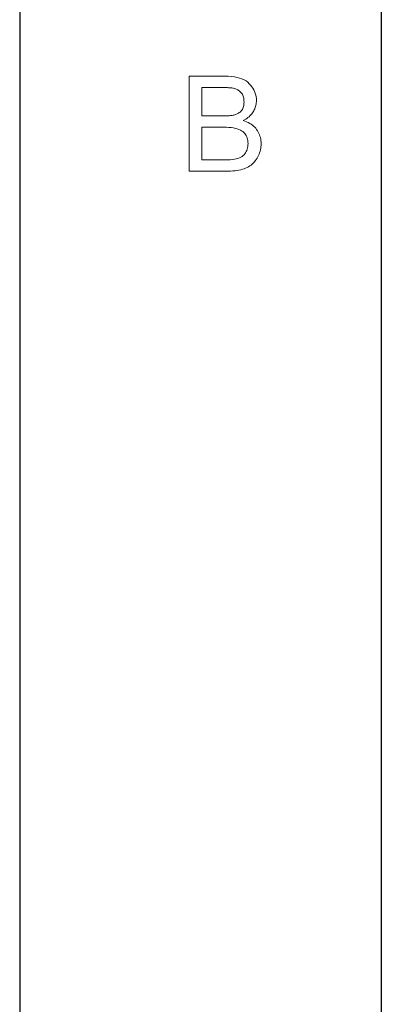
# Model space of a CAD drawing. Header units: millimetres. Extents: x 2163 to 2692, y -1564 to -1190.
# Tile 35 of 48: x 2679 to 2691, y -1501 to -1468. Entities that reach past the tile are written whole.
import ezdxf

# ---------------------------------------------------------------- set-up
doc = ezdxf.new("R2010")
doc.units = ezdxf.units.MM

msp = doc.modelspace()

# ---------------------------------------------------------------- linework, layer by layer
at = {"color": 7, "lineweight": 25}
for p, q in [((2691.116, -1189.809), (2691.116, -1564.029)), ((2679.145, -1201.256), (2679.145, -1549.154))]:
    msp.add_line(p, q, dxfattribs=at)
at = {"color": 7, "lineweight": 13}
for points in [[(2686.545, -1471.644), (2686.603, -1471.664), (2686.658, -1471.685), (2686.71, -1471.709), (2686.759, -1471.735), (2686.805, -1471.763), (2686.847, -1471.793), (2686.887, -1471.826), (2686.924, -1471.861), (2686.958, -1471.898), (2686.989, -1471.938), (2687.017, -1471.979), (2687.042, -1472.021), (2687.064, -1472.065), (2687.083, -1472.11), (2687.099, -1472.156), (2687.113, -1472.203), (2687.123, -1472.252), (2687.13, -1472.302), (2687.135, -1472.353), (2687.136, -1472.405), (2687.135, -1472.458), (2687.131, -1472.509), (2687.124, -1472.56), (2687.115, -1472.61), (2687.103, -1472.659), (2687.088, -1472.707), (2687.071, -1472.754), (2687.051, -1472.8), (2687.028, -1472.846), (2687.003, -1472.891), (2686.975, -1472.934), (2686.945, -1472.975), (2686.913, -1473.013), (2686.879, -1473.049), (2686.842, -1473.083), (2686.803, -1473.114), (2686.762, -1473.143), (2686.718, -1473.17), (2686.673, -1473.194), (2686.625, -1473.216), (2686.574, -1473.236), (2686.52, -1473.254), (2686.462, -1473.269), (2686.401, -1473.283), (2686.336, -1473.294), (2686.268, -1473.304), (2686.197, -1473.311), (2686.122, -1473.316), (2686.043, -1473.319), (2685.961, -1473.32), (2684.756, -1473.32), (2684.756, -1470.17), (2685.937, -1470.17), (2686.049, -1470.173), (2686.153, -1470.18), (2686.251, -1470.193), (2686.342, -1470.21), (2686.426, -1470.233), (2686.504, -1470.26), (2686.575, -1470.293), (2686.639, -1470.33), (2686.696, -1470.372), (2686.746, -1470.42), (2686.791, -1470.47), (2686.831, -1470.522), (2686.866, -1470.574), (2686.897, -1470.628), (2686.923, -1470.683), (2686.944, -1470.739), (2686.96, -1470.796), (2686.972, -1470.854), (2686.979, -1470.914), (2686.982, -1470.974), (2686.98, -1471.015), (2686.977, -1471.055), (2686.972, -1471.095), (2686.964, -1471.134), (2686.954, -1471.173), (2686.942, -1471.21), (2686.928, -1471.248), (2686.912, -1471.284), (2686.894, -1471.32), (2686.873, -1471.355), (2686.85, -1471.39), (2686.825, -1471.423), (2686.798, -1471.455), (2686.769, -1471.486), (2686.737, -1471.515), (2686.703, -1471.544), (2686.667, -1471.571), (2686.629, -1471.596), (2686.588, -1471.621)], [(2685.172, -1471.49), (2685.856, -1471.49), (2685.897, -1471.49), (2685.937, -1471.489), (2685.976, -1471.488), (2686.013, -1471.486), (2686.049, -1471.484), (2686.084, -1471.481), (2686.117, -1471.478), (2686.149, -1471.475), (2686.18, -1471.471), (2686.209, -1471.466), (2686.237, -1471.461), (2686.265, -1471.454), (2686.292, -1471.445), (2686.318, -1471.435), (2686.344, -1471.423), (2686.369, -1471.41), (2686.393, -1471.395), (2686.416, -1471.379), (2686.439, -1471.361), (2686.462, -1471.341), (2686.482, -1471.32), (2686.501, -1471.297), (2686.517, -1471.271), (2686.532, -1471.243), (2686.544, -1471.213), (2686.554, -1471.18), (2686.561, -1471.145), (2686.567, -1471.108), (2686.57, -1471.069), (2686.571, -1471.028), (2686.57, -1470.984), (2686.567, -1470.943), (2686.561, -1470.904), (2686.553, -1470.868), (2686.543, -1470.834), (2686.531, -1470.802), (2686.517, -1470.772), (2686.5, -1470.745), (2686.482, -1470.72), (2686.46, -1470.698), (2686.438, -1470.678), (2686.415, -1470.659), (2686.39, -1470.642), (2686.365, -1470.626), (2686.339, -1470.612), (2686.312, -1470.6), (2686.285, -1470.59), (2686.256, -1470.581), (2686.226, -1470.574), (2686.196, -1470.568), (2686.165, -1470.563), (2686.131, -1470.559), (2686.096, -1470.556), (2686.059, -1470.553), (2686.021, -1470.55), (2685.981, -1470.548), (2685.938, -1470.546), (2685.895, -1470.545), (2685.849, -1470.545), (2685.802, -1470.544), (2685.172, -1470.544)], [(2685.172, -1472.947), (2685.957, -1472.947), (2686.038, -1472.945), (2686.115, -1472.941), (2686.186, -1472.934), (2686.252, -1472.924), (2686.313, -1472.911), (2686.369, -1472.895), (2686.42, -1472.876), (2686.465, -1472.854), (2686.506, -1472.83), (2686.541, -1472.803), (2686.572, -1472.773), (2686.6, -1472.741), (2686.624, -1472.706), (2686.646, -1472.67), (2686.664, -1472.631), (2686.678, -1472.59), (2686.69, -1472.547), (2686.698, -1472.502), (2686.703, -1472.455), (2686.704, -1472.405), (2686.703, -1472.355), (2686.697, -1472.307), (2686.689, -1472.262), (2686.677, -1472.219), (2686.661, -1472.178), (2686.642, -1472.139), (2686.619, -1472.102), (2686.593, -1472.068), (2686.563, -1472.036), (2686.53, -1472.007), (2686.493, -1471.979), (2686.45, -1471.955), (2686.401, -1471.934), (2686.346, -1471.915), (2686.286, -1471.899), (2686.221, -1471.886), (2686.15, -1471.876), (2686.073, -1471.869), (2685.991, -1471.865), (2685.903, -1471.864), (2685.172, -1471.864)]]:
    msp.add_lwpolyline(points, close=True, dxfattribs=at)

doc.saveas('drawing.dxf')
